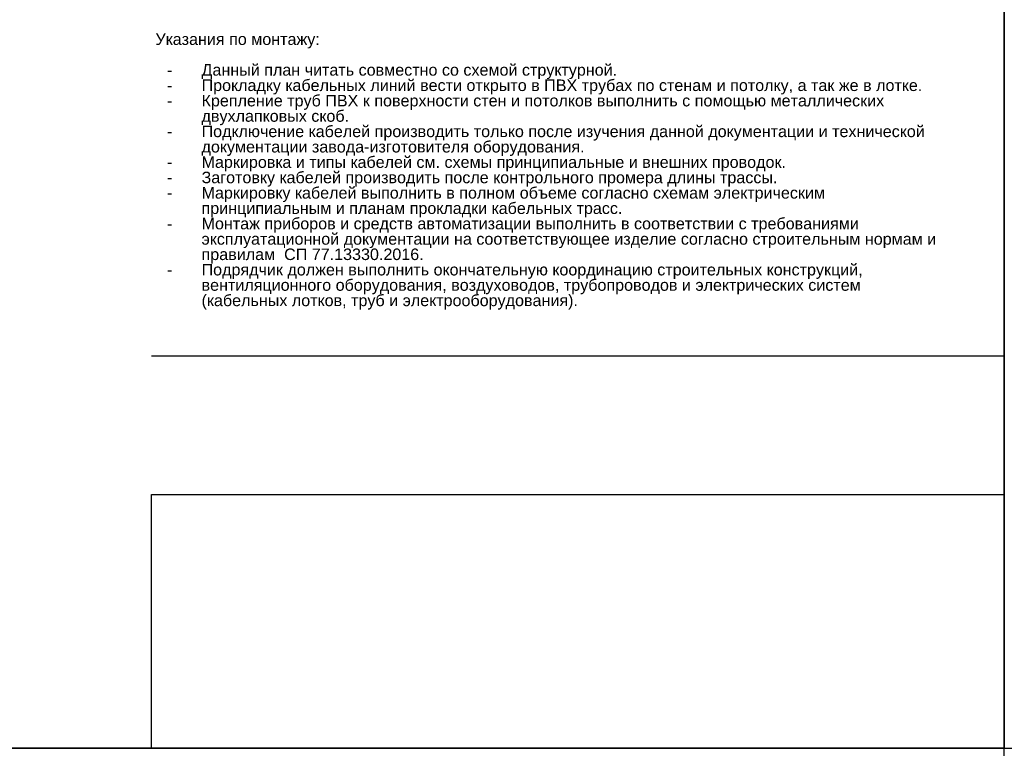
# Model space of a CAD drawing. Header units: millimetres. Extents: x -277772 to 277599, y -59564 to 282085.
# Tile 11 of 190: x -214435 to -193078, y -35802 to -19993. Entities that reach past the tile are written whole.
import ezdxf

# ---------------------------------------------------------------- set-up
doc = ezdxf.new("R2010")
doc.units = ezdxf.units.MM
doc.layers.add('UNPLOTTED', color=2, linetype='Continuous', plot=False)
doc.styles.add('CP.Text', font='arial.ttf')

# ---------------------------------------------------------------- blocks, each defined once
blk = doc.blocks.new('*U4')
at = {"color": 0}
blk.add_line((0, 85.08), (-185, 85.08), dxfattribs=at)
for points in [[(0, 410), (0, 0), (-569, 0), (-569, 410)], [(-185, 55.08), (0, 55.08), (0, 0), (-185, 0)]]:
    blk.add_lwpolyline(points, close=True, dxfattribs=at)

msp = doc.modelspace()

# ---------------------------------------------------------------- linework, layer by layer
at = {"layer": 'UNPLOTTED', "color": 1, "ltscale": 100}
for p, direction in [((-193078, -23502), (0, 1)), ((-94774, -35802), (1, 0))]:
    msp.add_xline(p, direction, dxfattribs=at)

# ---------------------------------------------------------------- block references
at = {"layer": 'UNPLOTTED', "xscale": 100, "yscale": 100, "zscale": 100}
msp.add_blockref('*U4', (-193078, -35802), dxfattribs=at)

# ---------------------------------------------------------------- texts
at = {"insert": (-211490, -20291), "char_height": 250, "width": 17195.48, "attachment_point": 1, "line_spacing_factor": 0.8, "style": 'CP.Text'}
msp.add_mtext('Указания по монтажу:\\P\\P\\pxi-3,l4,t4;-^IДанный план читать совместно со схемой структурной.\\P-^IПрокладку кабельных линий вести открыто в ПВХ трубах по стенам и потолку, а так же в лотке.\\P-^IКрепление труб ПВХ к поверхности стен и потолков выполнить с помощью металлических двухлапковых скоб.\\P-^IПодключение кабелей производить только после изучения данной документации и технической документации завода-изготовителя оборудования.\\P-^IМаркировка и типы кабелей см. схемы принципиальные и внешних проводок.\\P-^IЗаготовку кабелей производить после контрольного промера длины трассы.\\P-^IМаркировку кабелей выполнить в полном объеме согласно схемам электрическим принципиальным и планам прокладки кабельных трасс.\\P-^IМонтаж приборов и средств автоматизации выполнить в соответствии с требованиями эксплуатационной документации на соответствующее изделие согласно строительным нормам и правилам  СП 77.13330.2016.\\P-^IПодрядчик должен выполнить окончательную координацию строительных конструкций, вентиляционного оборудования, воздуховодов, трубопроводов и электрических систем (кабельных лотков, труб и электрооборудования).', dxfattribs=at)

doc.saveas('drawing.dxf')
